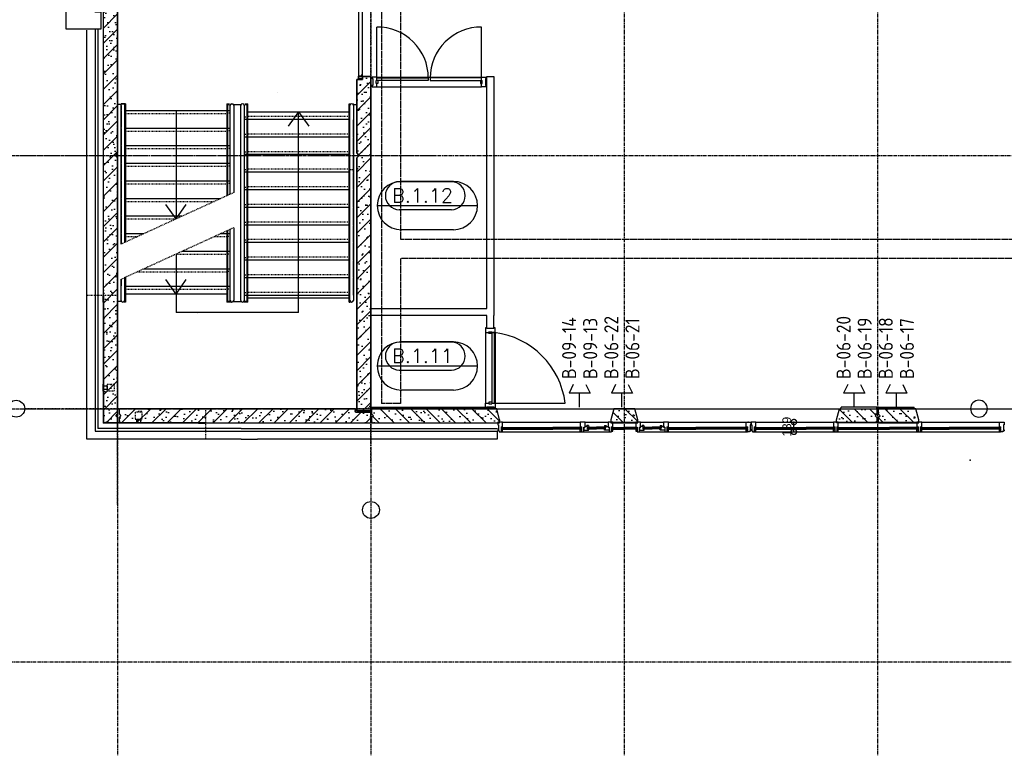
# Model space of a CAD drawing. Extents: x 0 to 1189, y 0 to 841.
# Tile 3 of 33: x 70 to 210, y 131 to 236. Entities that reach past the tile are written whole.
import ezdxf

# ---------------------------------------------------------------- set-up
doc = ezdxf.new("R2010")
doc.units = 0
doc.header["$PDSIZE"] = 2
for name, pattern in [('AUSGEZOGEN', [0]), ('B0304', [6, 5, -0.5, 0, -0.5]), ('B0402', [9.375, 6.25, -3.125]), ('DASHDOT', [25.4, 12.7, -6.35, 0, -6.35]), ('E0001', [1, 1, 0]), ('HIDDEN', [0.375, 0.25, -0.125]), ('HIDDENX2', [0.75, 0.5, -0.25])]:
    doc.linetypes.add(name, pattern=pattern)
doc.layers.get('0').update_dxf_attribs({"linetype": 'CONTINUOUS'})
for name, color, linetype in [('AB$1A---_ATTRIB', 9, 'CONTINUOUS'), ('AL$1A---_ALGEMEEN', 9, 'CONTINUOUS'), ('GOTEN', 3, 'CONTINUOUS'), ('STRAMIEN', 1, 'CONTINUOUS'), ('VITELCODERING', 1, 'CONTINUOUS'), ('VITELDATA', 2, 'CONTINUOUS')]:
    doc.layers.add(name, color=color, linetype=linetype)
doc.styles.add('GBB_ISOP', font='b-gbp3.shx')
doc.styles.add('ROMANS', font='romans.shx', dxfattribs={"height": 300})
doc.styles.add('ROMANSCURSIEF', font='romans.shx', dxfattribs={"oblique": 15, "height": 300})
doc.styles.get("Standard").update_dxf_attribs({"font": 'ISO'})
pattern_1 = [(225, (0, 0), (108.6116, -108.6116), []), (197, (0, 0), (-41.2599, -127.7242), [0, -130.56, -73.92, 0, -107.52]), (228, (0, 0), (29.4649, -129.8749), [0, -129.28, 0, -131.84, 0, -106.24]), (251, (0, 0), (76.6585, -107.6209), [0, -128, 0, -768, -105.28])]

# ---------------------------------------------------------------- blocks, each defined once
blk = doc.blocks.new('-954P1NIVO1')
at = {"layer": 'AL$1A---_ALGEMEEN', "color": 15, "linetype": 'DASHDOT'}
for p, q in [((0, -766), (0, 8222)), ((3600, -766), (3600, 8222)), ((-1474, 7200), (4498, 7200)), ((-1474, 3600), (4498, 3600)), ((-1474, 0), (4498, 0))]:
    blk.add_line(p, q, dxfattribs=at)
at = {"layer": 'AL$1A---_ALGEMEEN', "color": 15}
for p, q in [((50, 4325), (0, 4325)), ((50, 4335), (50, 4325)), ((110, 4335), (50, 4335)), ((50, 4310), (50, 4245)), ((50, 4235), (50, 3995)), ((100, 4310), (100, 4245)), ((100, 4235), (100, 3995)), ((110, 4335), (110, 4245)), ((110, 4235), (110, 3995)), ((1590, 4235), (110, 4235)), ((1590, 4235), (110, 4235)), ((830, 4235), (830, 2697)), ((1550, 4335), (1590, 4335)), ((1550, 4335), (1550, 4245)), ((1550, 4235), (1550, 3995)), ((1560, 4325), (1590, 4325)), ((1560, 4325), (1560, 4245)), ((1560, 4235), (1560, 3995)), ((1652, 4325), (1746, 4325)), ((1810, 4335), (1850, 4335)), ((1810, 4325), (1840, 4325)), ((1840, 4116), (1840, 4325)), ((1850, 4116), (1850, 4335)), ((1850, 4222), (3290, 4222)), ((2570, 4222), (2424, 4015)), ((2570, 4222), (2716, 4015)), ((2570, 1366), (2570, 4222)), ((3290, 4335), (3313, 4335)), ((3290, 4116), (3290, 4335)), ((3340, 4335), (3350, 4335)), ((3350, 4325), (3350, 4335)), ((3350, 4325), (3400, 4325)), ((1810, 4116), (3290, 4116)), ((1840, 3866), (1840, 4106)), ((1850, 3866), (1850, 4106)), ((3290, 3866), (3290, 4106)), ((3300, 3866), (3300, 4106)), ((3350, 3866), (3350, 4106)), ((50, 3985), (50, 3745)), ((100, 3985), (100, 3745)), ((110, 3985), (110, 3745)), ((1590, 3985), (110, 3985)), ((1550, 3985), (1550, 3745)), ((1560, 3985), (1560, 3745)), ((1810, 3866), (3290, 3866)), ((1840, 3616), (1840, 3856)), ((1850, 3616), (1850, 3856)), ((3290, 3616), (3290, 3856)), ((3300, 3616), (3300, 3856)), ((3350, 3616), (3350, 3856)), ((50, 3735), (50, 3495)), ((100, 3735), (100, 3495)), ((110, 3735), (110, 3495)), ((1590, 3735), (110, 3735)), ((1550, 3735), (1550, 3495)), ((1560, 3735), (1560, 3495)), ((1810, 3616), (3290, 3616)), ((1840, 3366), (1840, 3606)), ((1850, 3366), (1850, 3606)), ((3290, 3366), (3290, 3606)), ((3300, 3366), (3300, 3606)), ((3350, 3366), (3350, 3606)), ((50, 3485), (50, 3245)), ((100, 3485), (100, 3245)), ((110, 3485), (110, 3245)), ((1590, 3485), (110, 3485)), ((1550, 3485), (1550, 3245)), ((1560, 3485), (1560, 3245)), ((1810, 3366), (3290, 3366)), ((50, 3235), (50, 2995)), ((100, 3235), (100, 2995)), ((110, 3235), (110, 2995)), ((1590, 3235), (110, 3235)), ((1550, 3235), (1550, 3027)), ((1560, 3235), (1560, 3031)), ((1840, 3116), (1840, 3356)), ((1850, 3116), (1850, 3356)), ((3290, 3116), (3290, 3356)), ((3300, 3116), (3300, 3356)), ((3350, 3116), (3350, 3356)), ((1810, 3116), (3290, 3116)), ((1840, 2866), (1840, 3106)), ((1850, 2866), (1850, 3106)), ((3290, 2866), (3290, 3106)), ((3300, 2866), (3300, 3106)), ((3350, 2866), (3350, 3106)), ((50, 2985), (50, 2745)), ((100, 2985), (100, 2745)), ((110, 2985), (110, 2745)), ((1458, 2985), (110, 2985)), ((830, 2697), (684, 2904)), ((830, 2697), (976, 2904)), ((1810, 2866), (3290, 2866)), ((1840, 2616), (1840, 2856)), ((1850, 2616), (1850, 2856)), ((3290, 2616), (3290, 2856)), ((3300, 2616), (3300, 2856)), ((3350, 2616), (3350, 2856)), ((50, 2735), (50, 2495)), ((100, 2735), (100, 2495)), ((110, 2735), (110, 2495)), ((912, 2735), (110, 2735)), ((1550, 2527), (1550, 2495)), ((1560, 2531), (1560, 2495)), ((1810, 2616), (3290, 2616)), ((1840, 2366), (1840, 2606)), ((1850, 2366), (1850, 2606)), ((3290, 2366), (3290, 2606)), ((3300, 2366), (3300, 2606)), ((3350, 2366), (3350, 2606)), ((50, 2485), (50, 2340)), ((100, 2485), (100, 2363)), ((366, 2485), (110, 2485)), ((110, 2485), (110, 2368)), ((1600, 2485), (1458, 2485)), ((1550, 2485), (1550, 2245)), ((1560, 2485), (1560, 2245)), ((1810, 2366), (3290, 2366)), ((1840, 2116), (1840, 2356)), ((1850, 2116), (1850, 2356)), ((3290, 2116), (3290, 2356)), ((3300, 2116), (3300, 2356)), ((3350, 2116), (3350, 2356)), ((830, 2197), (830, 1366)), ((1600, 2235), (912, 2235)), ((1550, 2235), (1550, 1995)), ((1560, 2235), (1560, 1995)), ((1810, 2116), (3290, 2116)), ((1840, 1866), (1840, 2106)), ((1850, 1866), (1850, 2106)), ((3290, 1866), (3290, 2106)), ((3300, 1866), (3300, 2106)), ((3350, 1866), (3350, 2106)), ((1600, 1985), (366, 1985)), ((1550, 1985), (1550, 1745)), ((1560, 1985), (1560, 1745)), ((50, 1840), (50, 1745)), ((100, 1863), (100, 1745)), ((110, 1868), (110, 1745)), ((830, 1628), (684, 1835)), ((830, 1628), (976, 1835)), ((1810, 1866), (3290, 1866)), ((1840, 1616), (1840, 1856)), ((1850, 1616), (1850, 1856)), ((3290, 1616), (3290, 1856)), ((3300, 1616), (3300, 1856)), ((3350, 1616), (3350, 1856)), ((110, 1735), (110, 1515)), ((1600, 1735), (110, 1735)), ((1550, 1735), (1550, 1515)), ((1560, 1735), (1560, 1525)), ((1550, 1628), (110, 1628)), ((1810, 1616), (3290, 1616)), ((1810, 1616), (3290, 1616)), ((1840, 1525), (1840, 1606)), ((1850, 1515), (1850, 1606)), ((1850, 1578), (3290, 1578)), ((3290, 1515), (3290, 1606)), ((50, 1525), (0, 1525)), ((110, 1515), (92, 1515)), ((1610, 1515), (1550, 1515)), ((1594, 1525), (1560, 1525)), ((1645, 1525), (1755, 1525)), ((1850, 1515), (1792, 1515)), ((1840, 1525), (1801, 1525)), ((3290, 1515), (3307, 1515)), ((2570, 1366), (830, 1366))]:
    blk.add_line(p, q, dxfattribs=at)
at = {"layer": 'AL$1A---_ALGEMEEN', "color": 15, "linetype": 'B0402', "ltscale": 0.05}
for p, q in [((1590, 4199), (1550, 4199)), ((1810, 4151), (1850, 4151)), ((1590, 3949), (1550, 3949)), ((1810, 3901), (1850, 3901)), ((1590, 3699), (1550, 3699)), ((1810, 3651), (1850, 3651)), ((1590, 3449), (1550, 3449)), ((1810, 3401), (1850, 3401)), ((3290, 3401), (3350, 3401)), ((1590, 3199), (1550, 3199)), ((1810, 3151), (1850, 3151)), ((1810, 2901), (1850, 2901)), ((1810, 2651), (1850, 2651)), ((1600, 2449), (1550, 2449)), ((1810, 2401), (1850, 2401)), ((1600, 2199), (1550, 2199)), ((1810, 2151), (1850, 2151)), ((1600, 1949), (1550, 1949)), ((1810, 1901), (1850, 1901)), ((1600, 1699), (1550, 1699)), ((1810, 1651), (1850, 1651))]:
    blk.add_line(p, q, dxfattribs=at)
at = {"layer": 'AL$1A---_ALGEMEEN'}
for p, q in [((1600, 3050), (1600, 4310)), ((1650, 4310), (1650, 3072)), ((1750, 1540), (1750, 4310)), ((1800, 4310), (1800, 1540)), ((3300, 1540), (3300, 4310)), ((3350, 4310), (3350, 1540)), ((1600, 1540), (1600, 2550)), ((1650, 2572), (1650, 1540)), ((50, 1540), (50, 1840)), ((100, 1863), (100, 1540))]:
    blk.add_line(p, q, dxfattribs=at)
at = {"layer": 'AL$1A---_ALGEMEEN', "color": 15, "linetype": 'B0402', "ltscale": 0.1}
for p, q in [((110, 4197), (1550, 4197)), ((3290, 4153), (1850, 4153)), ((110, 3947), (1550, 3947)), ((3290, 3903), (1850, 3903)), ((110, 3697), (1550, 3697)), ((3290, 3653), (1850, 3653)), ((110, 3447), (1550, 3447)), ((3290, 3403), (1850, 3403)), ((110, 3197), (1550, 3197)), ((3290, 3153), (1850, 3153)), ((110, 2947), (1376, 2947)), ((3290, 2903), (1850, 2903)), ((110, 2697), (830, 2697)), ((3290, 2653), (1850, 2653)), ((110, 2447), (284, 2447)), ((1376, 2447), (1550, 2447)), ((3290, 2403), (1850, 2403)), ((830, 2197), (1550, 2197)), ((3290, 2153), (1850, 2153)), ((284, 1947), (1550, 1947)), ((3290, 1903), (1850, 1903)), ((110, 1697), (1550, 1697)), ((3290, 1653), (1850, 1653))]:
    blk.add_line(p, q, dxfattribs=at)
at = {"layer": 'AL$1A---_ALGEMEEN', "color": 15, "linetype": 'B0402'}
for p, q in [((1650, 3072), (50, 2340)), ((1650, 2572), (50, 1840))]:
    blk.add_line(p, q, dxfattribs=at)
at = {"layer": 'AL$1A---_ALGEMEEN', "color": 15}
for points in [[(2271, 4495), (2271, 4495), (2271, 4495), (2271, 4495), (2271, 4495), (2271, 4495), (2271, 4495)], [(1129, 1356), (1129, 1356), (1129, 1356), (1129, 1356), (1129, 1356), (1129, 1356), (1129, 1356)]]:
    blk.add_lwpolyline(points, dxfattribs=at)
at = {"layer": 'AL$1A---_ALGEMEEN'}
for points in [[(50, 2340), (50, 4310, -1), (100, 4310), (100, 2363)], [(1600, 3050), (1600, 4310, -1), (1650, 4310), (1650, 3072)]]:
    blk.add_lwpolyline(points, format="xyb", dxfattribs=at)
for centre, start, end in [((1625, 4310), 0, 180), ((1775, 4310), 0, 180), ((3325, 4310), 0, 180), ((75, 1540), 180, 0), ((1625, 1540), 180, 0), ((1775, 1540), 180, 0), ((3325, 1540), 180, 0)]:
    blk.add_arc(centre, 25, start, end, dxfattribs=at)
blk = doc.blocks.new('-GLASA')
at = {"layer": 'AL$1A---_ALGEMEEN', "color": 15, "ltscale": 2}
for p, q in [((5, 27), (407, 27)), ((5, 27), (5, 3)), ((5, 22), (407, 22)), ((5, 7), (407, 7)), ((5, 3), (407, 3)), ((13, 22), (13, 7))]:
    blk.add_line(p, q, dxfattribs=at)
at = {"layer": 'AL$1A---_ALGEMEEN', "color": 15}
for p, q in [((17, 30), (21, 27)), ((17, 0), (21, 3))]:
    blk.add_line(p, q, dxfattribs=at)
at = {"layer": 'AL$1A---_ALGEMEEN', "color": 15, "ltscale": 2}
blk.add_lwpolyline([(5, 3), (0, 3), (5, 27), (0, 27), (5, 3)], dxfattribs=at)
at = {"layer": 'AL$1A---_ALGEMEEN'}
for p in [(0, 30), (0, 0)]:
    blk.add_point(p, dxfattribs=at)
blk = doc.blocks.new('-P1KHE11')
at = {"layer": 'AL$1A---_ALGEMEEN', "ltscale": 2}
for p, q in [((67, 139), (0, 139)), ((0, 139), (0, 99)), ((0, 99), (9, 99)), ((9, 30), (0, 30)), ((0, 30), (0, 15)), ((20, 15), (0, 15)), ((9, 99), (9, 30)), ((20, 15), (20, 0)), ((20, 0), (50, 0)), ((50, 0), (50, 67)), ((50, 67), (67, 67)), ((67, 67), (67, 139)), ((1239, 139), (1172, 139)), ((1172, 139), (1172, 109)), ((1172, 109), (1172, 67)), ((1172, 67), (1189, 67)), ((1189, 67), (1189, 0)), ((1189, 0), (1215, 0)), ((1215, 0), (1215, 0)), ((1215, 0), (1222, 0)), ((1222, 67), (1239, 67)), ((1222, 0), (1222, 67)), ((1239, 67), (1239, 139)), ((2424, 139), (2356, 139)), ((2356, 139), (2356, 109)), ((2356, 109), (2356, 67)), ((2356, 67), (2374, 67)), ((2374, 67), (2374, 0)), ((2374, 0), (2400, 0)), ((2400, 0), (2400, 0)), ((2400, 0), (2406, 0)), ((2406, 67), (2424, 67)), ((2406, 0), (2406, 67)), ((2424, 67), (2424, 139)), ((3529, 67), (3529, 139)), ((3529, 139), (3596, 139)), ((3546, 67), (3529, 67)), ((3546, 0), (3546, 67)), ((3576, 0), (3546, 0)), ((3576, 15), (3576, 0)), ((3576, 15), (3596, 15)), ((3596, 99), (3587, 99)), ((3587, 99), (3587, 30)), ((3587, 30), (3596, 30)), ((3596, 139), (3596, 99)), ((3596, 30), (3596, 15))]:
    blk.add_line(p, q, dxfattribs=at)
at = {"layer": 'AL$1A---_ALGEMEEN', "color": 15, "ltscale": 2}
for p, q in [((50, 0), (1189, 0)), ((67, 139), (1172, 139)), ((457, 64), (782, 64)), ((457, 59), (782, 59)), ((457, 44), (782, 44)), ((457, 40), (782, 40)), ((1222, 0), (2374, 0)), ((1239, 139), (2356, 139)), ((1629, 64), (1966, 64)), ((1629, 59), (1966, 59)), ((1629, 44), (1966, 44)), ((1629, 40), (1966, 40)), ((2406, 0), (3546, 0)), ((2424, 139), (3529, 139)), ((3139, 64), (2814, 64)), ((3139, 59), (2814, 59)), ((3139, 44), (2814, 44)), ((3139, 40), (2814, 40))]:
    blk.add_line(p, q, dxfattribs=at)
at = {"layer": 'AL$1A---_ALGEMEEN'}
for points in [[(50, 10), (67, 10), (67, 37), (50, 37)], [(1189, 10), (1172, 10), (1172, 37), (1189, 37)], [(1222, 10), (1239, 10), (1239, 37), (1222, 37)], [(2373, 10), (2356, 10), (2356, 37), (2373, 37)], [(2407, 10), (2424, 10), (2424, 37), (2407, 37)], [(3546, 10), (3529, 10), (3529, 37), (3546, 37)]]:
    blk.add_lwpolyline(points, close=True, dxfattribs=at)
at = {"layer": 'AL$1A---_ALGEMEEN', "ltscale": 2}
blk.add_point((3114, -403), dxfattribs=at)
at = {"layer": 'AL$1A---_ALGEMEEN', "color": 15, "ltscale": 2}
for p in [(50, 37), (1222, 37), (2407, 37)]:
    blk.add_blockref('-GLASA', p, dxfattribs=at)
at = {"layer": 'AL$1A---_ALGEMEEN', "color": 15, "ltscale": 2, "xscale": -1}
for p in [(1189, 37), (2373, 37), (3546, 37)]:
    blk.add_blockref('-GLASA', p, dxfattribs=at)
blk = doc.blocks.new('-954P1-KHIC')
at = {"layer": 'AL$1A---_ALGEMEEN', "ltscale": 2}
for p, q in [((-139, -1033.2), (-139, -966.2)), ((-139, -966.2), (-90, -966.2)), ((-49, -966.2), (0, -966.2)), ((0, -966.2), (0, -1033.2)), ((-120.5, -1033.2), (-139, -1033.2)), ((-18.5, -1023.2), (-120.5, -1023.2)), ((-120.5, -1023.2), (-120.5, -1033.2)), ((-18.5, -1033.2), (-18.5, -1023.2)), ((0, -1033.2), (-18.5, -1033.2))]:
    blk.add_line(p, q, dxfattribs=at)
at = {"layer": 'AL$1A---_ALGEMEEN'}
for p, q in [((-49, -949.2), (-90, -949.2)), ((-90, -949.2), (-90, -975.2)), ((-90, -975.2), (-49, -975.2)), ((-49, -949.2), (-49, -975.2))]:
    blk.add_line(p, q, dxfattribs=at)
blk = doc.blocks.new('-P1KHI05')
at = {"layer": 'AL$1A---_ALGEMEEN', "color": 15, "ltscale": 2}
for p, q in [((1554, 0), (64, 0)), ((1554, -139), (64, -139))]:
    blk.add_line(p, q, dxfattribs=at)
at = {"layer": 'AL$1A---_ALGEMEEN', "ltscale": 2}
for p, q in [((66, -130), (66, -851)), ((1552, -130), (1552, -851))]:
    blk.add_line(p, q, dxfattribs=at)
at = {"layer": 'AL$1A---_ALGEMEEN', "color": 15}
for points in [[(796, -130), (796, -91), (66, -91), (66, -130)], [(822, -130), (822, -91), (1552, -91), (1552, -130)]]:
    blk.add_lwpolyline(points, close=True, dxfattribs=at)
at = {"layer": 'AL$1A---_ALGEMEEN', "ltscale": 2}
for centre, start, end in [((74, -129), 269.366, 359.9227), ((1544, -129), 180.0773, 270.634)]:
    blk.add_arc(centre, 722, start, end, dxfattribs=at)
at = {"layer": 'AL$1A---_ALGEMEEN', "color": 15, "ltscale": 2, "rotation": 270}
blk.add_blockref('-954P1-KHIC', (1030, -139), dxfattribs=at)
at = {"layer": 'AL$1A---_ALGEMEEN', "color": 15, "ltscale": 2, "xscale": -1, "rotation": 89.99999999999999}
blk.add_blockref('-954P1-KHIC', (588, -139), dxfattribs=at)
blk = doc.blocks.new('-954P1-KSE01')
at = {"layer": 'AL$1A---_ALGEMEEN', "color": 15, "ltscale": 2}
for p, q in [((-205, 1512.6), (-205, -205)), ((-200, 1512.6), (-200, -200)), ((1149.3, -205), (-205, -205)), ((1149.3, -200), (-200, -200))]:
    blk.add_line(p, q, dxfattribs=at)
at = {"layer": 'AL$1A---_ALGEMEEN', "ltscale": 2}
for p, q in [((1149.3, -200), (1149.3, -205)), ((1249.3, -200), (1149.3, -200)), ((1149.3, -205), (1249.3, -205)), ((1249.3, -205), (1249.3, -200))]:
    blk.add_line(p, q, dxfattribs=at)
for points in [[(-205, 1612.6), (-200, 1612.6), (-200, 1512.6), (-205, 1512.6), (-205, 1612.6)], [(-205, 350), (-200, 350), (-200, 250), (-205, 250), (-205, 350)], [(-200, 325), (-150, 325), (-150, 275), (-200, 275)], [(250, -200), (350, -200), (350, -205), (250, -205), (250, -200)], [(275, -150), (325, -150), (325, -200), (275, -200), (275, -150)]]:
    blk.add_lwpolyline(points, dxfattribs=at)
at = {"layer": 'AL$1A---_ALGEMEEN', "color": 15, "linetype": 'HIDDEN', "ltscale": 0.1}
for points in [[(-150, 350), (-50, 350), (-50, 250), (-150, 250), (-150, 350)], [(250, -150), (350, -150), (350, -50), (250, -50), (250, -150)]]:
    blk.add_lwpolyline(points, dxfattribs=at)
blk = doc.blocks.new('01564')
at = {"layer": 'AL$1A---_ALGEMEEN', "color": 15, "linetype": 'AUSGEZOGEN'}
for p, q in [((0, 1.5), (0, 48.5)), ((1.5, 50), (38.5, 50)), ((1.5, 1.5), (1.5, 48.5)), ((1.5, 48.5), (38.5, 48.5)), ((40, 1.5), (1.5, 1.5)), ((58.5, 0), (1.5, 0)), ((38.5, 48.5), (38.5, 3)), ((40, 48.5), (40, 3)), ((40, 3), (58.5, 3)), ((58.5, 1.5), (40, 1.5))]:
    blk.add_line(p, q, dxfattribs=at)
for centre, start, end in [((1.5, 48.5), 90, 180), ((1.5, 1.5), 180, 270), ((38.5, 48.5), 0, 90), ((40, 3), 180, 270), ((58.5, 1.5), 0, 90), ((58.5, 1.5), 270, 0)]:
    blk.add_arc(centre, 1.5, start, end, dxfattribs=at)
blk = doc.blocks.new('30114')
at = {"layer": 'AL$1A---_ALGEMEEN', "color": 15, "linetype": 'AUSGEZOGEN'}
for p, q in [((-18.5, 3), (0, 3)), ((0, 1.5), (-18.5, 1.5)), ((0, 0), (-18.5, 0)), ((0, 21.22636), (0, 48.5)), ((0, 3), (0, 21.22636)), ((42, 1.5), (0, 1.5)), ((61.5, 0), (0, 0)), ((1.5, 50), (38.5, 50)), ((1.5, 21.22636), (1.5, 48.5)), ((1.5, 48.5), (38.5, 48.5)), ((1.5, 3), (1.5, 21.22636)), ((38.5, 48.5), (38.5, 43)), ((40, 48.5), (40, 43)), ((40, 43), (48.5, 43)), ((40, 41.5), (48.5, 41.5)), ((48.5, 8.5), (42, 8.5)), ((48.5, 7), (42, 7)), ((42, 3), (61.5, 3)), ((42, 1.5), (61.5, 1.5)), ((48.5, 41.5), (48.5, 21.22636)), ((48.5, 21.22636), (48.5, 8.5)), ((50, 41.5), (50, 21.22636)), ((50, 21.22636), (50, 8.5))]:
    blk.add_line(p, q, dxfattribs=at)
for centre, radius, start, end in [((-18.5, 1.5), 1.5, 90, 180), ((-18.5, 1.5), 1.5, 180, 270), ((1.5, 48.5), 1.5, 90, 180), ((0, 3), 1.5, 270, 0), ((38.5, 48.5), 1.5, 0, 90), ((40, 43), 1.5, 180, 270), ((42, 5), 3.5, 90, 180), ((42, 5), 3.5, 180, 270), ((42, 5), 2, 90, 180), ((42, 5), 2, 180, 270), ((48.5, 41.5), 1.5, 0, 90), ((48.5, 8.5), 1.5, 270, 0), ((61.5, 1.5), 1.5, 0, 90), ((61.5, 1.5), 1.5, 270, 0)]:
    blk.add_arc(centre, radius, start, end, dxfattribs=at)
blk = doc.blocks.new('30416')
at = {"layer": 'AL$1A---_ALGEMEEN', "color": 15, "linetype": 'AUSGEZOGEN'}
for p, q in [((-21.50002, 50), (9.86174, 50.00002)), ((-21.50002, 48.5), (-2.000015, 48.5)), ((-2.000015, 47), (-21.50002, 47)), ((-10, 31.0621), (-10, 41.5)), ((-10, 8.5), (-10, 31.0621)), ((-8.5, 43), (-2, 43)), ((-8.5, 41.5), (-2, 41.5)), ((-8.5, 31.0621), (-8.5, 41.5)), ((-8.5, 8.5), (-8.5, 31.0621)), ((0, 8.5), (-8.5, 8.5)), ((0, 7), (-8.5, 7)), ((-2.000015, 48.5), (9.86174, 48.5)), ((0, 1.5), (0, 7)), ((1.5, 1.5), (1.5, 7)), ((9.861786, 1.5), (1.5, 1.5)), ((9.861786, 0), (1.5, 0)), ((40, 1.500015), (9.861755, 1.5)), ((9.861786, 50), (38.5, 50.00002)), ((9.861786, 48.5), (38.5, 48.50002)), ((58.50002, 0.000015), (9.861786, 0)), ((38.5, 48.5), (38.5, 31.0621)), ((38.5, 31.06212), (38.5, 3.000015)), ((40, 48.5), (40, 31.0621)), ((40, 31.06212), (40, 3.000015)), ((40, 3.000015), (58.5, 3.000015)), ((58.50002, 1.500015), (40, 1.500015))]:
    blk.add_line(p, q, dxfattribs=at)
for centre, radius, start, end in [((-21.50002, 48.5), 1.5, 90, 180), ((-21.50002, 48.5), 1.5, 180, 270), ((-8.5, 41.5), 1.5, 90, 180), ((-8.5, 8.5), 1.5, 180, 270), ((-2.000015, 45), 3.5, 0, 90.00001), ((-2.000015, 45), 2, 0, 90.00001), ((-2.000015, 45), 3.5, 270, 0), ((-2.000015, 45), 2, 270, 0), ((0, 7), 1.5, 0, 90), ((1.5, 1.5), 1.5, 180, 270), ((38.5, 48.5), 1.5, 0, 90.00001), ((40, 3.000015), 1.5, 180, 270), ((58.50002, 1.500015), 1.5, 0, 90.00001), ((58.50002, 1.500015), 1.5, 270, 0)]:
    blk.add_arc(centre, radius, start, end, dxfattribs=at)
blk = doc.blocks.new('30013')
at = {"layer": 'AL$1A---_ALGEMEEN', "color": 15, "linetype": 'AUSGEZOGEN'}
for p, q in [((0, 48.5), (0, 20.92189)), ((0, 20.92189), (0, 1.5)), ((38.50001, 50), (1.500008, 50)), ((38.50001, 48.5), (1.500008, 48.5)), ((1.500008, 48.5), (1.500008, 20.92189)), ((1.500008, 20.92189), (1.500008, 1.5)), ((1.500008, 1.5), (42.00001, 1.5)), ((1.500008, 0), (61.50001, 0)), ((38.50001, 43), (38.50001, 48.5)), ((40.00001, 43), (40.00001, 48.5)), ((48.50001, 43), (40.00001, 43)), ((48.50001, 41.5), (40.00001, 41.5)), ((42.00001, 8.5), (48.50001, 8.5)), ((42.00001, 7), (48.50001, 7)), ((61.50001, 3), (42.00001, 3)), ((42.00001, 1.5), (61.50001, 1.5)), ((48.50001, 20.92189), (48.50001, 41.5)), ((48.50001, 8.5), (48.50001, 20.92189)), ((50.00001, 20.92189), (50.00001, 41.5)), ((50.00001, 8.5), (50.00001, 20.92189))]:
    blk.add_line(p, q, dxfattribs=at)
for centre, radius, start, end in [((1.500008, 1.5), 1.5, 180, 270), ((1.500015, 48.5), 1.5, 90, 180), ((38.49999, 48.5), 1.5, 0, 90), ((39.99999, 43), 1.5, 180, 270), ((41.99999, 5), 3.5, 90, 180), ((41.99999, 5), 3.5, 180, 270), ((41.99999, 5), 2, 90, 180), ((41.99999, 5), 2, 180, 270), ((48.49999, 41.5), 1.5, 0, 90), ((48.49999, 8.5), 1.5, 270, 0), ((61.50001, 1.5), 1.5, 0, 90), ((61.50001, 1.5), 1.5, 270, 0)]:
    blk.add_arc(centre, radius, start, end, dxfattribs=at)
blk = doc.blocks.new('-954P1-KSI01')
at = {"layer": 'AL$1A---_ALGEMEEN', "ltscale": 2}
blk.add_line((56.49999, -1188.00004), (56.49999, -55), dxfattribs=at)
at = {"layer": 'AL$1A---_ALGEMEEN', "color": 15, "ltscale": 2}
for p, q in [((116.50001, -55.00002), (1129.50001, -55.00002)), ((136.50003, -5.000015), (1109.49999, -5.000015)), ((1234.50001, -55), (2339.5, -55)), ((1254.50001, -5), (2319.5, -5))]:
    blk.add_line(p, q, dxfattribs=at)
at = {"layer": 'AL$1A---_ALGEMEEN', "ltscale": 2}
blk.add_arc((56.49999, -55), 1133.00004, 270, 0, dxfattribs=at)
at = {"layer": 'AL$1A---_ALGEMEEN', "ltscale": 2, "xscale": -1, "rotation": 180}
blk.add_blockref('30013', (10, -5), dxfattribs=at)
at = {"layer": 'AL$1A---_ALGEMEEN', "color": 15, "ltscale": 2, "xscale": -1, "rotation": 180}
blk.add_blockref('30416', (78.00001, -5), dxfattribs=at)
at = {"layer": 'AL$1A---_ALGEMEEN', "ltscale": 2, "rotation": 180}
for name, p in [('30416', (1168.00001, -5)), ('30114', (1236.00001, -5)), ('01564', (2378, -5))]:
    blk.add_blockref(name, p, dxfattribs=at)
blk = doc.blocks.new('-STR-H')
at = {"layer": 'AL$1A---_ALGEMEEN', "linetype": 'DASHDOT', "ltscale": 0.5}
blk.add_line((0, 0), (-9880, 0), dxfattribs=at)
at = {"layer": 'AL$1A---_ALGEMEEN', "linetype": 'Continuous', "ltscale": 2}
blk.add_circle((-10000, 0), 120, dxfattribs=at)
for p in [(-8560, 0), (-4960, 0), (-1360, 0)]:
    blk.add_point(p, dxfattribs=at)
blk = doc.blocks.new('-P21')
at = {"layer": 'AL$1A---_ALGEMEEN', "ltscale": 2}
h = blk.add_hatch(dxfattribs=at)
h.set_pattern_fill('PREFB', color=256, scale=8, angle=180, style=0)
h.set_pattern_definition(pattern_1)
h.paths.add_polyline_path([(-200, -200), (0, -200), (0, -125), (-25, -100), (0, -75), (0, 3565), (-25, 3590), (-25, 3610), (0, 3635), (0, 5679), (-160, 5722), (-200, 5722)])
at = {"layer": 'AL$1A---_ALGEMEEN', "linetype": 'Continuous', "ltscale": 2}
for p, q in [((-200, -200), (-200, 5722)), ((-200, 5722), (-160, 5722)), ((-160, 5722), (0, 5679)), ((0, 5679), (0, 3635)), ((-25, 3610), (0, 3635)), ((-25, 3610), (-25, 3590)), ((0, 3565), (-25, 3590)), ((0, 3565), (0, -75)), ((0, -125), (0, -200)), ((0, -200), (-200, -200))]:
    blk.add_line(p, q, dxfattribs=at)
for points in [[(-200, 5722), (-160, 5722), (0, 5679), (0, 3635), (-25, 3610), (-25, 3590), (0, 3565), (0, -75), (-25, -100), (0, -125), (0, -200), (-200, -200), (-200, 5722)], [(0, -125), (-25, -100), (0, -75)], [(0, -125), (-25, -100), (0, -75)]]:
    blk.add_lwpolyline(points, dxfattribs=at)
at = {"layer": 'AL$1A---_ALGEMEEN', "linetype": 'Continuous', "ltscale": 2, "rotation": 270}
blk.add_blockref('-STR-H', (0, -1360), dxfattribs=at)
blk = doc.blocks.new('-STR-H2')
at = {"layer": 'AL$1A---_ALGEMEEN', "linetype": 'DASHDOT', "ltscale": 0.5}
blk.add_line((-3600, 0), (-9880, 0), dxfattribs=at)
at = {"layer": 'AL$1A---_ALGEMEEN', "linetype": 'Continuous', "ltscale": 2}
blk.add_circle((-10000, 0), 120, dxfattribs=at)
for p in [(-8560, 0), (-4960, 0)]:
    blk.add_point(p, dxfattribs=at)
blk = doc.blocks.new('-P22')
at = {"layer": 'AL$1A---_ALGEMEEN', "ltscale": 2}
h = blk.add_hatch(dxfattribs=at)
h.set_pattern_fill('PREFB', color=256, scale=8, angle=180, style=0)
h.set_pattern_definition(pattern_1)
h.paths.add_polyline_path([(50, 0), (40, -10), (40, -75), (65, -100), (40, -125), (40, -200), (3620, -200), (3620, -50), (3400, -50), (3400, -10), (3390, 0)])
at = {"layer": 'AL$1A---_ALGEMEEN', "linetype": 'Continuous', "ltscale": 2}
for p, q in [((40, -10), (50, 0)), ((3390, 0), (50, 0)), ((40, -10), (40, -75)), ((40, -125), (40, -200)), ((3390, 0), (3400, -10)), ((3400, -50), (3400, -10)), ((3400, -50), (3620, -50)), ((3620, -200), (3620, -50)), ((40, -200), (3620, -200))]:
    blk.add_line(p, q, dxfattribs=at)
for points in [[(50, 0), (40, -10), (40, -75), (65, -100), (40, -125), (40, -200), (3620, -200), (3620, -50), (3400, -50), (3400, -10), (3390, 0), (50, 0)], [(40, -75), (65, -100), (40, -125)]]:
    blk.add_lwpolyline(points, dxfattribs=at)
blk.add_blockref('-STR-H2', (8580, 0), dxfattribs=at)
blk = doc.blocks.new('-P23')
at = {"layer": 'AL$1A---_ALGEMEEN', "ltscale": 2}
h = blk.add_hatch(dxfattribs=at)
h.set_pattern_fill('PREFB', color=256, scale=8, angle=180, style=0)
h.set_pattern_definition(pattern_1)
h.paths.add_polyline_path([(0, 1269), (-120, 1269), (-120, 1226), (-200, 1226), (-200, 181), (-175, 156), (-175, 136), (-200, 111), (-200, -3484), (0, -3484)])
at = {"layer": 'AL$1A---_ALGEMEEN', "linetype": 'Continuous', "ltscale": 2}
for p, q in [((-120, 1226), (-120, 1269)), ((-120, 1269), (0, 1269)), ((0, 1269), (0, -3484)), ((-200, 1226), (-120, 1226)), ((-175, 156), (-200, 181)), ((-175, 136), (-175, 156)), ((-200, 111), (-175, 136)), ((-200, -3484), (-200, 111)), ((0, -3484), (-200, -3484))]:
    blk.add_line(p, q, dxfattribs=at)
for points in [[(-200, -3484), (0, -3484), (0, 1269), (-120, 1269), (-120, 1226), (-200, 1226), (-200, 181), (-175, 156), (-175, 136), (-200, 111), (-200, -3484)], [(-200, 181), (-200, 1226)]]:
    blk.add_lwpolyline(points, dxfattribs=at)
at = {"layer": 'AL$1A---_ALGEMEEN', "linetype": 'Continuous', "ltscale": 2, "rotation": 90}
blk.add_blockref('-STR-H', (0, 5106), dxfattribs=at)
blk = doc.blocks.new('-RUIM-NR')
at = {"layer": 'AL$1A---_ALGEMEEN', "color": 15, "linetype": 'ByBlock'}
for p, q in [((340, 337), (-399, 337)), ((370, 343), (-370, 343)), ((-713, 0), (713, 0)), ((341, -62), (-399, -62)), ((370, -343), (-370, -343))]:
    blk.add_line(p, q, dxfattribs=at)
for centre, radius, start, end in [((-370, 0), 343, 90, 270), ((-399, 140), 198, 90, 270), ((340, 140), 198, 270, 90), ((370, 0), 343, 270, 90)]:
    blk.add_arc(centre, radius, start, end, dxfattribs=at)
at = {"layer": 'AB$1A---_ATTRIB', "linetype": 'Continuous', "style": 'ROMANS'}
blk.add_attdef('RUIMTENUMMER', (-502, 43), '', height=200, dxfattribs=at)
at = {"layer": 'AB$1A---_ATTRIB', "color": 1, "linetype": 'Continuous', "style": 'ROMANS'}
blk.add_attdef('PEILMAAT', (-557, -214), '', height=150, dxfattribs=at)
blk = doc.blocks.new('-P03')
at = {"layer": 'AL$1A---_ALGEMEEN', "ltscale": 2}
h = blk.add_hatch(dxfattribs=at)
h.set_pattern_fill('PREFB', color=256, scale=8, angle=180, style=0)
h.set_pattern_definition(pattern_1)
h.paths.add_polyline_path([(1829, 156), (1829, 200), (10, 200), (10, 125), (35, 100), (10, 75), (10, 0), (1787, 0)])
h.paths.add_polyline_path([(3791, 156), (3791, 200), (3409, 200), (3409, 156), (3451, 0), (3749, 0)])
h.paths.add_polyline_path([(7190, 125), (7190, 200), (6614, 200), (6614, 156), (6656, 0), (7190, 0), (7190, 75), (7165, 100)])
for p, q in [((10, 0), (10, -20)), ((7190, 0), (7190, -20)), ((10, -20), (1762, -20)), ((7190, -20), (6681, -20))]:
    blk.add_line(p, q, dxfattribs=at)
at = {"layer": 'AL$1A---_ALGEMEEN', "color": 15, "linetype": 'Continuous', "ltscale": 2}
for p, q in [((1767, 0), (1762, -20)), ((1787, 0), (6656, 0)), ((6676, 0), (6681, -20))]:
    blk.add_line(p, q, dxfattribs=at)
at = {"layer": 'AL$1A---_ALGEMEEN', "linetype": 'Continuous', "ltscale": 2}
for points in [[(10, 200), (1829, 200), (1829, 156), (1787, 0), (10, 0), (10, 75), (35, 100), (10, 125), (10, 200)], [(3409, 200), (3791, 200), (3791, 156), (3749, 0), (3451, 0), (3409, 156), (3409, 200)], [(7190, 200), (6614, 200), (6614, 156), (6656, 0), (7190, 0), (7190, 75), (7165, 100), (7190, 125), (7190, 200)]]:
    blk.add_lwpolyline(points, dxfattribs=at)
at = {"layer": 'AL$1A---_ALGEMEEN', "linetype": 'DASHDOT', "ltscale": 2, "rotation": 180}
blk.add_blockref('-STR-H', (-1360, 0), dxfattribs=at)
blk = doc.blocks.new('-P01')
at = {"layer": 'AL$1A---_ALGEMEEN', "ltscale": 2}
h = blk.add_hatch(dxfattribs=at)
h.set_pattern_fill('PREFB', color=256, scale=8, angle=180, style=0)
h.set_pattern_definition(pattern_1)
h.paths.add_polyline_path([(586, 160), (586, 200), (10, 200), (10, 125), (35, 100), (10, 75), (10, 0), (543, 0)])
h.paths.add_polyline_path([(3791, 160), (3791, 200), (3409, 200), (3409, 160), (3452, 0), (3748, 0)])
h.paths.add_polyline_path([(7190, 75), (7165, 100), (7190, 125), (7190, 200), (6614, 200), (6614, 160), (6657, 0), (7190, 0)])
at = {"layer": 'AL$1A---_ALGEMEEN', "linetype": 'Continuous', "ltscale": 2}
for p, q in [((10, 200), (586, 200)), ((10, 125), (10, 200)), ((586, 160), (543, 0)), ((586, 200), (586, 160)), ((3409, 200), (3791, 200)), ((3409, 160), (3409, 200)), ((3452, 0), (3409, 160)), ((3791, 160), (3748, 0)), ((3791, 200), (3791, 160)), ((7190, 200), (6614, 200)), ((6614, 200), (6614, 160)), ((6614, 160), (6657, 0)), ((7190, 125), (7190, 200)), ((10, 0), (10, 75)), ((543, 0), (10, 0)), ((3748, 0), (3452, 0)), ((6657, 0), (7190, 0)), ((7190, 0), (7190, 75))]:
    blk.add_line(p, q, dxfattribs=at)
at = {"layer": 'AL$1A---_ALGEMEEN', "color": 15, "linetype": 'Continuous', "ltscale": 2}
for p, q in [((10, 0), (7190, 0)), ((524, 0), (519, -20)), ((6676, 0), (6681, -20))]:
    blk.add_line(p, q, dxfattribs=at)
at = {"layer": 'AL$1A---_ALGEMEEN', "ltscale": 2}
for p, q in [((10, 0), (10, -20)), ((7190, 0), (7190, -20)), ((10, -20), (519, -20)), ((7190, -20), (6681, -20))]:
    blk.add_line(p, q, dxfattribs=at)
at = {"layer": 'AL$1A---_ALGEMEEN', "linetype": 'Continuous', "ltscale": 2}
for points in [[(10, 125), (35, 100), (10, 75)], [(7190, 75), (7165, 100), (7190, 125)]]:
    blk.add_lwpolyline(points, dxfattribs=at)
at = {"layer": 'AL$1A---_ALGEMEEN', "linetype": 'DASHDOT', "ltscale": 0.5, "rotation": 180}
blk.add_blockref('-STR-H', (-1360, 0), dxfattribs=at)
blk = doc.blocks.new('_DOTSMALL')
at = {"color": 0, "linetype": 'ByBlock', "const_width": 0.5}
blk.add_lwpolyline([(-0.0625, 0, 1), (0.0625, 0, 1)], format="xyb", close=True, dxfattribs=at)
blk = doc.blocks.new('XREF_B-A3-II-113')
at = {"layer": 'AL$1A---_ALGEMEEN', "color": 8, "ltscale": 2}
for p, q in [((20592, 35859), (20592, 30181)), ((26119, 35184), (26219, 35184)), ((26119, 31887), (26119, 35184)), ((26219, 35184), (26219, 31787)), ((24481, 31887), (26119, 31887)), ((26119, 31787), (24481, 31787)), ((26099, 31545), (26099, 30538)), ((26238, 31545), (26238, 30538)), ((26229, 30540), (27232, 30540)), ((26342, 30271), (26275, 30271)), ((26275, 30271), (26275, 30231)), ((26275, 30231), (26284, 30231)), ((26284, 30231), (26284, 30162)), ((26342, 30271), (27447, 30271)), ((26342, 30199), (26342, 30271)), ((27514, 30271), (27447, 30271)), ((27447, 30271), (27447, 30241)), ((27447, 30241), (27447, 30199)), ((27514, 30271), (27841, 30271)), ((27514, 30199), (27514, 30271)), ((27908, 30271), (27841, 30271)), ((27841, 30271), (27841, 30241)), ((27841, 30241), (27841, 30199)), ((27908, 30271), (28236, 30271)), ((27908, 30199), (27908, 30271)), ((28303, 30271), (28236, 30271)), ((28236, 30271), (28236, 30241)), ((28236, 30241), (28236, 30199)), ((28303, 30271), (28631, 30271)), ((28303, 30199), (28303, 30271)), ((28698, 30271), (28631, 30271)), ((28631, 30271), (28631, 30241)), ((28631, 30241), (28631, 30199)), ((28698, 30271), (29804, 30271)), ((28698, 30199), (28698, 30271)), ((29804, 30199), (29804, 30271)), ((29804, 30271), (29871, 30271)), ((29871, 30231), (29862, 30231)), ((29862, 30231), (29862, 30162)), ((29871, 30271), (29871, 30231)), ((22627, 30181), (20592, 30181)), ((26284, 30162), (26275, 30162)), ((26275, 30162), (26275, 30147)), ((26295, 30147), (26275, 30147)), ((26295, 30147), (26295, 30132)), ((26295, 30132), (26325, 30132)), ((26325, 30132), (26325, 30199)), ((26325, 30199), (26342, 30199)), ((26325, 30132), (27464, 30132)), ((26731, 30196), (27057, 30196)), ((26731, 30191), (27057, 30191)), ((26731, 30176), (27057, 30176)), ((26731, 30172), (27057, 30172)), ((27447, 30199), (27464, 30199)), ((27464, 30199), (27464, 30132)), ((27464, 30132), (27490, 30132)), ((27490, 30132), (27490, 30132)), ((27490, 30132), (27497, 30132)), ((27497, 30199), (27514, 30199)), ((27497, 30132), (27497, 30199)), ((27497, 30132), (27858, 30132)), ((27499, 30197), (27516, 30197)), ((27549, 30201), (27549, 30210)), ((27549, 30201), (27566, 30201)), ((27554, 30198), (27677, 30198)), ((27554, 30198), (27554, 30174)), ((27554, 30193), (27677, 30193)), ((27554, 30178), (27677, 30178)), ((27554, 30174), (27677, 30174)), ((27562, 30193), (27562, 30178)), ((27801, 30198), (27677, 30198)), ((27801, 30193), (27677, 30193)), ((27801, 30178), (27677, 30178)), ((27801, 30174), (27677, 30174)), ((27806, 30201), (27789, 30201)), ((27793, 30193), (27793, 30178)), ((27801, 30198), (27801, 30174)), ((27806, 30201), (27806, 30210)), ((27856, 30197), (27839, 30197)), ((27841, 30199), (27858, 30199)), ((27858, 30199), (27858, 30132)), ((27858, 30132), (27884, 30132)), ((27884, 30132), (27884, 30132)), ((27884, 30132), (27891, 30132)), ((27891, 30199), (27908, 30199)), ((27891, 30132), (27891, 30199)), ((27896, 30196), (28072, 30196)), ((27896, 30196), (27896, 30172)), ((27896, 30191), (28072, 30191)), ((27896, 30176), (28072, 30176)), ((27896, 30172), (28072, 30172)), ((27904, 30191), (27904, 30176)), ((27934, 30142), (27934, 30142)), ((28248, 30196), (28072, 30196)), ((28248, 30191), (28072, 30191)), ((28248, 30176), (28072, 30176)), ((28248, 30172), (28072, 30172)), ((28236, 30199), (28253, 30199)), ((28240, 30191), (28240, 30176)), ((28248, 30196), (28248, 30172)), ((28253, 30199), (28253, 30132)), ((28253, 30132), (28279, 30132)), ((28279, 30132), (28279, 30132)), ((28279, 30132), (28286, 30132)), ((28286, 30199), (28303, 30199)), ((28286, 30132), (28286, 30199)), ((28286, 30132), (28648, 30132)), ((28288, 30197), (28305, 30197)), ((28338, 30201), (28338, 30210)), ((28338, 30201), (28355, 30201)), ((28343, 30198), (28467, 30198)), ((28343, 30198), (28343, 30174)), ((28343, 30193), (28467, 30193)), ((28343, 30178), (28467, 30178)), ((28343, 30174), (28467, 30174)), ((28351, 30193), (28351, 30178)), ((28591, 30198), (28467, 30198)), ((28591, 30193), (28467, 30193)), ((28591, 30178), (28467, 30178)), ((28591, 30174), (28467, 30174)), ((28596, 30201), (28579, 30201)), ((28583, 30193), (28583, 30178)), ((28591, 30198), (28591, 30174)), ((28596, 30201), (28596, 30210)), ((28646, 30197), (28629, 30197)), ((28631, 30199), (28648, 30199)), ((28648, 30199), (28648, 30132)), ((28648, 30132), (28674, 30132)), ((28674, 30132), (28674, 30132)), ((28674, 30132), (28681, 30132)), ((28681, 30199), (28698, 30199)), ((28681, 30132), (28681, 30199)), ((28681, 30132), (29821, 30132)), ((29414, 30196), (29088, 30196)), ((29414, 30191), (29088, 30191)), ((29414, 30176), (29088, 30176)), ((29414, 30172), (29088, 30172)), ((29821, 30199), (29804, 30199)), ((29821, 30132), (29821, 30199)), ((29851, 30132), (29821, 30132)), ((29851, 30147), (29851, 30132)), ((29851, 30147), (29871, 30147)), ((29862, 30162), (29871, 30162)), ((29871, 30162), (29871, 30147))]:
    blk.add_line(p, q, dxfattribs=at)
at = {"layer": 'AL$1A---_ALGEMEEN', "color": 8, "linetype": 'Continuous', "ltscale": 2}
for p, q in [((24492, 35156), (24472, 35156)), ((26109, 35156), (26119, 35156)), ((24492, 35054), (24472, 35054)), ((26109, 35054), (26119, 35054)), ((26119, 31602), (26119, 31787)), ((26219, 31602), (26219, 31787))]:
    blk.add_line(p, q, dxfattribs=at)
at = {"layer": 'AL$1A---_ALGEMEEN', "color": 8, "linetype": 'HIDDENX2'}
for p, q in [((20437, 32074), (20872, 32074)), ((22121, 30461), (22121, 30026))]:
    blk.add_line(p, q, dxfattribs=at)
at = {"layer": 'AL$1A---_ALGEMEEN', "color": 8, "linetype": 'ByBlock', "ltscale": 2}
blk.add_line((30483, 30132), (30483, 30271), dxfattribs=at)
at = {"layer": 'AL$1A---_ALGEMEEN', "color": 8}
for p, q in [((27499, 30197), (27499, 30156)), ((27499, 30156), (27563, 30156)), ((27516, 30197), (27516, 30210)), ((27549, 30210), (27516, 30210)), ((27539, 30220), (27537, 30210)), ((27563, 30220), (27539, 30220)), ((27549, 30171), (27549, 30201)), ((27549, 30171), (27566, 30171)), ((27563, 30220), (27566, 30201)), ((27563, 30156), (27566, 30171)), ((27566, 30201), (27570, 30198)), ((27566, 30171), (27570, 30174)), ((27789, 30201), (27785, 30198)), ((27789, 30171), (27785, 30174)), ((27792, 30220), (27789, 30201)), ((27806, 30171), (27789, 30171)), ((27792, 30156), (27789, 30171)), ((27792, 30220), (27816, 30220)), ((27856, 30156), (27792, 30156)), ((27806, 30210), (27839, 30210)), ((27806, 30171), (27806, 30201)), ((27816, 30220), (27818, 30210)), ((27839, 30197), (27839, 30210)), ((27856, 30197), (27856, 30156)), ((27908, 30199), (27912, 30196)), ((27908, 30169), (27912, 30172)), ((28236, 30199), (28232, 30196)), ((28236, 30169), (28232, 30172)), ((28288, 30197), (28288, 30156)), ((28288, 30156), (28353, 30156)), ((28305, 30197), (28305, 30210)), ((28338, 30210), (28305, 30210)), ((28328, 30220), (28327, 30210)), ((28352, 30220), (28328, 30220)), ((28338, 30171), (28338, 30201)), ((28338, 30171), (28355, 30171)), ((28352, 30220), (28355, 30201)), ((28353, 30156), (28355, 30171)), ((28355, 30201), (28359, 30198)), ((28355, 30171), (28359, 30174)), ((28579, 30201), (28574, 30198)), ((28579, 30171), (28574, 30174)), ((28582, 30220), (28579, 30201)), ((28596, 30171), (28579, 30171)), ((28581, 30156), (28579, 30171)), ((28646, 30156), (28581, 30156)), ((28582, 30220), (28606, 30220)), ((28596, 30210), (28629, 30210)), ((28596, 30171), (28596, 30201)), ((28606, 30220), (28607, 30210)), ((28629, 30197), (28629, 30210)), ((28646, 30197), (28646, 30156))]:
    blk.add_line(p, q, dxfattribs=at)
at = {"layer": 'AL$1A---_ALGEMEEN', "color": 8, "linetype": 'Continuous', "ltscale": 2}
blk.add_lwpolyline([(20137, 35859), (20637, 35859), (20637, 36096), (20552, 36096), (20552, 36173), (20542, 36183), (20512, 36183), (20137, 36140), (20137, 35859)], dxfattribs=at)
at = {"layer": 'AL$1A---_ALGEMEEN', "color": 8, "ltscale": 2}
for points in [[(22627, 30026), (20437, 30026), (20437, 35844)], [(20552, 35859), (20552, 30141), (22627, 30141)], [(22627, 30181), (26270, 30181)], [(22627, 30141), (22862, 30141)], [(22862, 30141), (26264, 30141), (26264, 30026), (22862, 30026)], [(27554, 30174), (27549, 30174), (27554, 30198), (27549, 30198), (27554, 30174)], [(27801, 30174), (27806, 30174), (27801, 30198), (27806, 30198), (27801, 30174)], [(27896, 30172), (27891, 30172), (27896, 30196), (27891, 30196), (27896, 30172)], [(28248, 30172), (28253, 30172), (28248, 30196), (28253, 30196), (28248, 30172)], [(28343, 30174), (28338, 30174), (28343, 30198), (28338, 30198), (28343, 30174)], [(28591, 30174), (28596, 30174), (28591, 30198), (28596, 30198), (28591, 30174)], [(22627, 30026), (22862, 30026)]]:
    blk.add_lwpolyline(points, dxfattribs=at)
at = {"layer": 'AL$1A---_ALGEMEEN', "color": 8}
for points in [[(26229, 31543), (26190, 31543), (26190, 30540), (26229, 30540)], [(26325, 30142), (26342, 30142), (26342, 30169), (26325, 30169)], [(27464, 30142), (27447, 30142), (27447, 30169), (27464, 30169)], [(27891, 30142), (27908, 30142), (27908, 30169), (27891, 30169)], [(28236, 30142), (28253, 30142), (28253, 30169), (28236, 30169)], [(28682, 30142), (28699, 30142), (28699, 30169), (28682, 30169)], [(29821, 30142), (29804, 30142), (29804, 30169), (29821, 30169)]]:
    blk.add_lwpolyline(points, close=True, dxfattribs=at)
at = {"layer": 'AL$1A---_ALGEMEEN', "color": 8, "ltscale": 2}
blk.add_arc((26085, 30396), 1156, 7.1626, 82.8374, dxfattribs=at)
at = {"layer": 'AL$1A---_ALGEMEEN', "color": 8, "linetype": 'ByBlock', "ltscale": 2}
for p in [(29834, 30271), (30483, 30271)]:
    blk.add_point(p, dxfattribs=at)
at = {"layer": 'AL$1A---_ALGEMEEN', "color": 8}
for p in [(27891, 30199), (27891, 30169), (28253, 30169)]:
    blk.add_point(p, dxfattribs=at)
at = {"layer": 'STRAMIEN', "color": 8, "linetype": 'B0304', "ltscale": 10}
for p, q in [((20872, 86161), (20872, 25534)), ((24472, 86161), (24472, 25534)), ((28072, 86161), (28072, 25534)), ((31672, 86161), (31672, 25534)), ((17022, 34061), (103937, 34061)), ((17022, 30461), (103937, 30461)), ((17022, 26861), (103937, 26861))]:
    blk.add_line(p, q, dxfattribs=at)
at = {"layer": 'AL$1A---_ALGEMEEN', "color": 8, "ltscale": 2}
for name, p in [('-P21', (20872, 30461)), ('-P23', (24472, 33915)), ('-P22', (20852, 30461)), ('-954P1-KHIC', (26238, 31504)), ('-GLASA', (26325, 30169)), ('-GLASA', (28682, 30169))]:
    blk.add_blockref(name, p, dxfattribs=at)
at = {"layer": 'AL$1A---_ALGEMEEN', "color": 8, "linetype": 'Continuous', "ltscale": 2}
for name, p in [('-954P1NIVO1', (20872, 30461)), ('-954P1-KSE01', (20872, 30461)), ('-P1KHE11', (29874, 30132))]:
    blk.add_blockref(name, p, dxfattribs=at)
for name, p, rotation in [('-954P1-KSI01', (24352, 37529), 270), ('-P1KHI05', (26109, 35035), 180)]:
    blk.add_blockref(name, p, dxfattribs=dict(at, rotation=rotation))
at = {"layer": 'AL$1A---_ALGEMEEN', "color": 8}
ref = blk.add_blockref('-RUIM-NR', (25274, 33348), dxfattribs=at)
ref.add_attrib('RUIMTENUMMER', 'B.1.12', (24772, 33391), dxfattribs={"layer": 'AB$1A---_ATTRIB', "linetype": 'ByBlock', "height": 200, "style": 'ROMANSCURSIEF'})
at = {"layer": 'AL$1A---_ALGEMEEN', "color": 8, "ltscale": 2, "xscale": -1, "rotation": 180}
for name, p in [('-954P1-KHIC', (26238, 30579)), ('-P03', (24472, 30461)), ('-P01', (31672, 30461))]:
    blk.add_blockref(name, p, dxfattribs=at)
at = {"layer": 'AL$1A---_ALGEMEEN', "color": 8}
ref = blk.add_blockref('-RUIM-NR', (25274, 31068), dxfattribs=at)
ref.add_attrib('RUIMTENUMMER', 'B.1.11', (24772, 31111), dxfattribs={"layer": 'AB$1A---_ATTRIB', "linetype": 'ByBlock', "height": 200, "style": 'ROMANSCURSIEF'})
at = {"layer": 'AL$1A---_ALGEMEEN', "color": 8, "linetype": 'ByBlock', "ltscale": 2, "xscale": 150, "yscale": 150, "zscale": 150}
for p, rotation in [((30483, 30271), 90), ((30483, 30132), 270)]:
    blk.add_blockref('_DOTSMALL', p, dxfattribs=dict(at, rotation=rotation))
at = {"layer": 'AL$1A---_ALGEMEEN', "color": 8, "ltscale": 2, "xscale": -1}
for p in [(27464, 30169), (29821, 30169)]:
    blk.add_blockref('-GLASA', p, dxfattribs=at)
at = {"layer": 'AL$1A---_ALGEMEEN', "color": 8, "linetype": 'ByBlock', "ltscale": 2, "insert": (30382, 30206), "char_height": 125, "attachment_point": 5, "rotation": 90, "style": 'GBB_ISOP'}
blk.add_mtext('\\A1;139', dxfattribs=at)
blk = doc.blocks.new('$DAT003')
for p, q in [((3.2, 0.9), (2, 1.5)), ((2, -1.5), (2, 1.5)), ((0, 0), (2, 0)), ((3.2, -0.9), (2, -1.5))]:
    blk.add_line(p, q)

msp = doc.modelspace()

# ---------------------------------------------------------------- linework, layer by layer
at = {"layer": 'GOTEN', "linetype": 'E0001'}
for p, q in [((121.82, 303.77), (121.82, 181)), ((124.52, 301.07), (124.52, 204.35)), ((307.72, 204.35), (124.52, 204.35)), ((585.46, 201.65), (124.52, 201.65)), ((124.52, 201.65), (124.52, 181)), ((124.52, 181), (121.82, 181))]:
    msp.add_line(p, q, dxfattribs=at)

# ---------------------------------------------------------------- block references
at = {"xscale": 0.01, "yscale": 0.01, "zscale": 0.01}
msp.add_blockref('XREF_B-A3-II-113', (-124.38, -124.33), dxfattribs=at)
at = {"layer": 'VITELDATA', "rotation": 90}
for p in [(150, 180.5), (156, 180.5), (189, 180.5), (195, 180.5)]:
    msp.add_blockref('$DAT003', p, dxfattribs=at)

# ---------------------------------------------------------------- texts
at = {"layer": 'VITELCODERING'}
for s, p in [('B-09-14', (149.5, 184.5)), ('B-09-13', (152.5, 184.5)), ('B-06-22', (155.5, 184.5)), ('B-06-21', (158.5, 184.5)), ('B-06-20', (188.5, 184.5)), ('B-06-19', (191.5, 184.5)), ('B-06-18', (194.5, 184.5)), ('B-06-17', (197.5, 184.5))]:
    msp.add_text(s, height=2, rotation=90, dxfattribs=at).set_placement(p)

doc.saveas('drawing.dxf')
